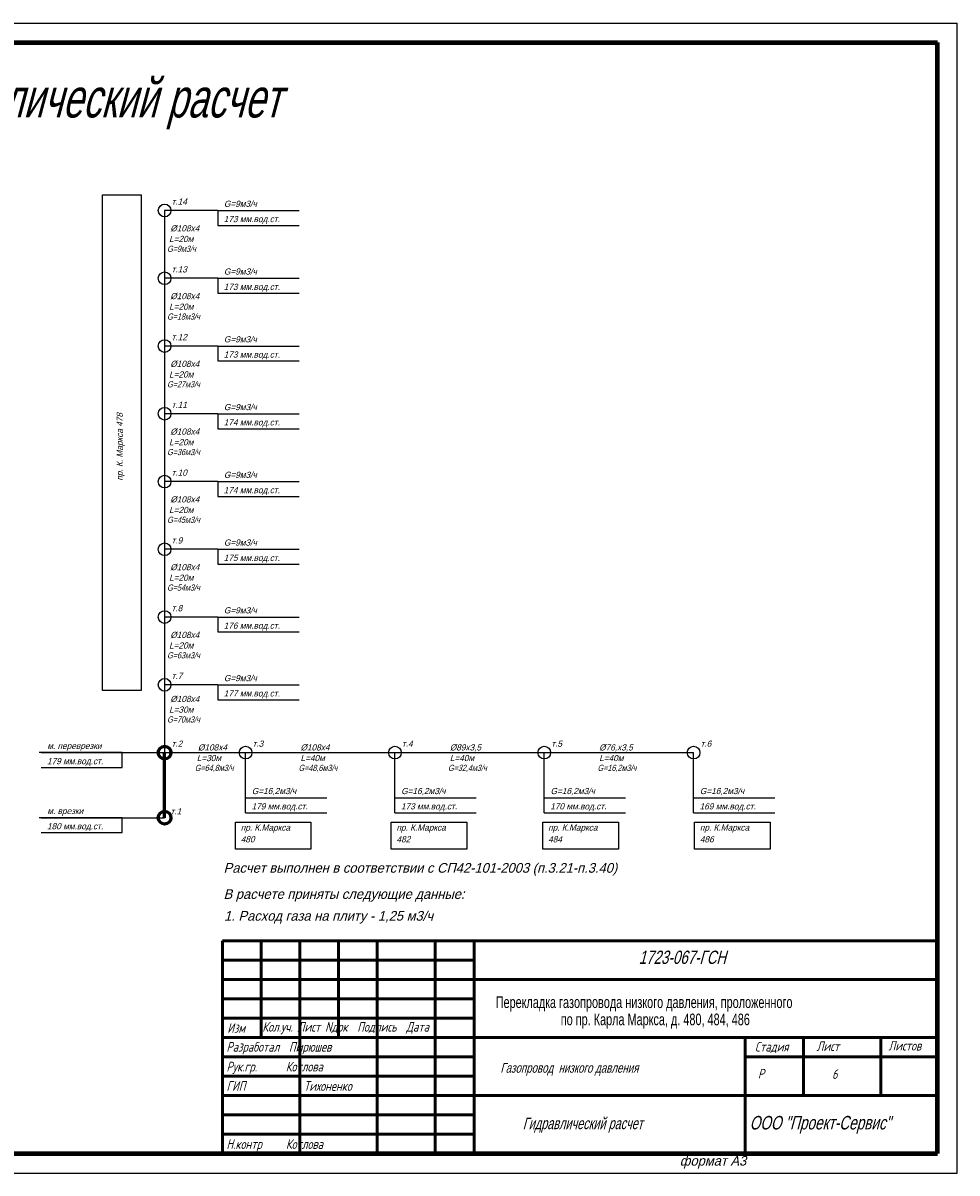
# Model space of a CAD drawing. Extents: x 471 to 2200, y -626 to -216.
# Tile 10 of 11: x 1352 to 1593, y -544 to -247. Entities that reach past the tile are written whole.
import ezdxf

# ---------------------------------------------------------------- set-up
doc = ezdxf.new("R2010")
doc.units = 0
doc.header["$MEASUREMENT"] = 0
for name, color, linetype in [('G', 5, 'Continuous'), ('VPORTS', 7, 'Continuous'), ('Геометрия', 7, 'Continuous')]:
    doc.layers.add(name, color=color, linetype=linetype)
doc.styles.add('style2', font='romans.shx', dxfattribs={"width": 0.8, "height": 3})

msp = doc.modelspace()

# ---------------------------------------------------------------- linework, layer by layer
at = {"color": 5}
for p, q in [((1172.94, -247.15), (1592.94, -247.15)), ((1172.94, -544.15), (1592.94, -544.15))]:
    msp.add_line(p, q, dxfattribs=at)
at = {"lineweight": 80}
for p, q in [((1192.94, -252.15), (1587.94, -252.15)), ((1587.94, -539.15), (1587.94, -252.15)), ((1192.94, -539.15), (1587.94, -539.15))]:
    msp.add_line(p, q, dxfattribs=at)
at = {"lineweight": 50}
for p, q in [((1403.19, -484.15), (1587.94, -484.15)), ((1403.19, -539.15), (1403.19, -484.15)), ((1413.19, -509.15), (1413.19, -484.15)), ((1423.19, -539.15), (1423.19, -484.15)), ((1433.19, -509.15), (1433.19, -484.15)), ((1443.19, -539.15), (1443.19, -484.15)), ((1458.19, -539.15), (1458.19, -484.15)), ((1468.19, -539.15), (1468.19, -484.15)), ((1403.19, -489.15), (1468.19, -489.15)), ((1403.19, -494.15), (1587.94, -494.15)), ((1403.19, -499.15), (1468.19, -499.15)), ((1403.19, -504.15), (1468.19, -504.15)), ((1403.19, -509.15), (1587.94, -509.15)), ((1538.19, -509.15), (1538.19, -539.15)), ((1553.25, -509.15), (1553.25, -524.1)), ((1573.25, -509.05), (1573.25, -524.1)), ((1403.19, -514.15), (1468.19, -514.15)), ((1538.19, -514.15), (1587.94, -514.15)), ((1403.19, -519.15), (1468.19, -519.15)), ((1403.19, -524.15), (1587.94, -524.15)), ((1403.19, -529.15), (1468.19, -529.15)), ((1403.19, -534.15), (1468.19, -534.15))]:
    msp.add_line(p, q, dxfattribs=at)
at = {"layer": 'G', "linetype": 'Continuous'}
for p, q in [((1401.99, -295.57), (1388.27, -295.57)), ((1401.99, -295.57), (1401.99, -299.42)), ((1401.99, -313.07), (1388.27, -313.07)), ((1401.99, -313.07), (1401.99, -316.92)), ((1401.99, -330.57), (1388.27, -330.57)), ((1401.99, -330.57), (1401.99, -334.42)), ((1401.99, -348.07), (1388.27, -348.07)), ((1401.99, -348.07), (1401.99, -351.92)), ((1401.99, -365.57), (1388.27, -365.57)), ((1401.99, -365.57), (1401.99, -369.42)), ((1401.99, -383.07), (1388.27, -383.07)), ((1401.99, -383.07), (1401.99, -386.92)), ((1401.99, -400.57), (1388.27, -400.57)), ((1401.99, -400.57), (1401.99, -404.42)), ((1401.99, -418.07), (1388.27, -418.07)), ((1401.99, -418.07), (1401.99, -421.92)), ((1377.35, -435.57), (1355.89, -435.57)), ((1377.35, -439.41), (1377.35, -435.57)), ((1377.35, -435.57), (1388.27, -435.57)), ((1377.35, -452.38), (1355.89, -452.38)), ((1377.35, -456.23), (1377.35, -452.38)), ((1377.35, -452.38), (1388.27, -452.38))]:
    msp.add_line(p, q, dxfattribs=at)
at = {"layer": 'G', "linetype": 'Continuous', "lineweight": 60}
msp.add_line((1388.27, -452.38), (1388.27, -435.57), dxfattribs=at)
at = {"layer": 'G', "linetype": 'Continuous'}
for points in [[(1372.19, -291.55), (1382.23, -291.55), (1382.23, -419.55), (1372.19, -419.55)], [(1406.54, -453.56), (1426.08, -453.56), (1426.08, -460.55), (1406.54, -460.55)], [(1446.77, -453.56), (1466.31, -453.56), (1466.31, -460.55), (1446.77, -460.55)], [(1485.95, -453.56), (1505.49, -453.56), (1505.49, -460.55), (1485.95, -460.55)], [(1525.13, -453.56), (1544.67, -453.56), (1544.67, -460.55), (1525.13, -460.55)]]:
    msp.add_lwpolyline(points, close=True, dxfattribs=at)
at = {"layer": 'Геометрия', "color": 5}
msp.add_line((1592.94, -544.15), (1592.94, -247.15), dxfattribs=at)
at = {"layer": 'Геометрия', "color": 5, "ltscale": 1.5}
for p, q in [((1388.27, -295.57), (1388.27, -435.57)), ((1401.99, -295.57), (1422.99, -295.57)), ((1401.99, -299.42), (1422.99, -299.42)), ((1401.99, -313.07), (1422.99, -313.07)), ((1401.99, -316.92), (1422.99, -316.92)), ((1401.99, -330.57), (1422.99, -330.57)), ((1401.99, -334.42), (1422.99, -334.42)), ((1401.99, -348.07), (1422.99, -348.07)), ((1401.99, -351.92), (1422.99, -351.92)), ((1401.99, -365.57), (1422.99, -365.57)), ((1401.99, -369.42), (1422.99, -369.42)), ((1401.99, -383.07), (1422.99, -383.07)), ((1401.99, -386.92), (1422.99, -386.92)), ((1401.99, -400.57), (1422.99, -400.57)), ((1401.99, -404.42), (1422.99, -404.42)), ((1401.99, -418.07), (1422.99, -418.07)), ((1401.99, -421.92), (1422.99, -421.92)), ((1356.35, -435.57), (1377.35, -435.57)), ((1388.27, -435.57), (1524.91, -435.57)), ((1409.18, -451.09), (1409.18, -435.57)), ((1447.76, -451.09), (1447.76, -435.57)), ((1486.33, -451.09), (1486.33, -435.57)), ((1524.91, -451.09), (1524.91, -435.57)), ((1356.35, -439.41), (1377.35, -439.41)), ((1409.18, -447.24), (1430.18, -447.24)), ((1447.76, -447.24), (1468.76, -447.24)), ((1486.33, -447.24), (1507.33, -447.24)), ((1524.91, -447.24), (1545.91, -447.24)), ((1409.18, -451.09), (1430.18, -451.09)), ((1447.76, -451.09), (1468.76, -451.09)), ((1486.33, -451.09), (1507.33, -451.09)), ((1524.91, -451.09), (1545.91, -451.09)), ((1356.35, -452.38), (1377.35, -452.38)), ((1356.35, -456.23), (1377.35, -456.23))]:
    msp.add_line(p, q, dxfattribs=at)
at = {"layer": 'Геометрия', "color": 5, "lineweight": 60, "ltscale": 1.5}
msp.add_line((1388.27, -435.57), (1388.27, -435.57), dxfattribs=at)
at = {"layer": 'Геометрия', "color": 5, "ltscale": 1.5}
for centre in [(1388.27, -295.57), (1388.27, -313.07), (1388.27, -330.57), (1388.27, -348.07), (1388.27, -365.57), (1388.27, -383.07), (1388.27, -400.57), (1388.27, -418.07), (1409.18, -435.57), (1447.76, -435.57), (1486.33, -435.57), (1524.91, -435.57)]:
    msp.add_circle(centre, 1.64, dxfattribs=at)
at = {"layer": 'Геометрия', "color": 5, "lineweight": 60, "ltscale": 1.5}
for centre in [(1388.27, -435.57), (1388.27, -452.38)]:
    msp.add_circle(centre, 1.64, dxfattribs=at)

# ---------------------------------------------------------------- texts
at = {"oblique": 15, "width": 0.7}
for height, p in [(10, (1315.14, -271.55)), (3, (1480.79, -532.83))]:
    msp.add_text('Гидравлический расчет', height=height, dxfattribs=at).set_placement(p)
at = {"color": 7, "linetype": 'Continuous', "width": 0.7}
for s, p in [('Перекладка газопровода низкого давления, проложенного', (1473.8, -501.54)), (' по пр. Карла Маркса, д. 480, 484, 486', (1489.82, -505.98))]:
    msp.add_text(s, height=3, dxfattribs=at).set_placement(p)
at = {"lineweight": 35, "style": 'style2', "oblique": 15, "width": 0.75}
for s, p in [('Изм', (1404.46, -507.95)), ('Кол.уч. Лист Nдок  Подпись  Дата', (1413.52, -507.64))]:
    msp.add_text(s, height=2.5, dxfattribs=at).set_placement(p)
at = {"lineweight": 30, "style": 'style2', "oblique": 15, "width": 0.75}
for s, p in [('Разработал  Пирюшев', (1404.25, -512.81)), ('Рук.гр.      Котлова', (1404.25, -517.93)), ('ГИП', (1404.25, -522.93)), ('Тихоненко', (1424.25, -522.93)), ('Н.контр     Котлова', (1404.25, -537.93))]:
    msp.add_text(s, height=2.5, dxfattribs=at).set_placement(p)
at = {"lineweight": 50, "style": 'style2', "oblique": 15, "width": 0.75}
for s, p in [('Стадия', (1540.76, -512.78)), ('Лист', (1556.66, -512.65)), ('Листов', (1575.21, -512.52)), ('Р', (1541.52, -519.75)), ('6', (1560.67, -519.85))]:
    msp.add_text(s, height=2.5, dxfattribs=at).set_placement(p)
at = {"lineweight": 40, "ltscale": 0.5, "oblique": 15, "width": 0.75}
msp.add_text('Газопровод  низкого давления', height=2.5, dxfattribs=at).set_placement((1475, -518.25))
at = {"lineweight": 50, "oblique": 15, "width": 0.75}
msp.add_text('ООО "Проект-Сервис"', height=3.5, dxfattribs=at).set_placement((1539.38, -532.91))
at = {"layer": 'G', "color": 1, "lineweight": 30, "ltscale": 0.5, "oblique": 15, "width": 0.75}
msp.add_text('1723-067-ГСН', height=3.43, dxfattribs=at).set_placement((1510.73, -490.15))
at = {"layer": 'VPORTS', "color": 5, "oblique": 15}
for s, p in [('т.14', (1390.08, -294.07)), ('G=9м3/ч', (1403.6, -294.63)), ('173 мм.вод.ст.', (1403.54, -298.58)), ('%%C108х4', (1389.74, -300.97)), ('L=20м', (1389.42, -303.72)), ('т.13', (1390.08, -311.57)), ('G=9м3/ч', (1403.6, -312.13)), ('173 мм.вод.ст.', (1403.54, -316.08)), ('%%C108х4', (1389.74, -318.47)), ('L=20м', (1389.42, -321.22)), ('т.12', (1390.08, -329.07)), ('G=9м3/ч', (1403.6, -329.63)), ('173 мм.вод.ст.', (1403.54, -333.58)), ('%%C108х4', (1389.74, -335.97)), ('L=20м', (1389.42, -338.71)), ('т.11', (1390.08, -346.57)), ('G=9м3/ч', (1403.6, -347.13)), ('174 мм.вод.ст.', (1403.54, -351.08)), ('%%C108х4', (1389.74, -353.47)), ('L=20м', (1389.42, -356.21)), ('т.10', (1390.08, -364.07)), ('G=9м3/ч', (1403.6, -364.63)), ('174 мм.вод.ст.', (1403.54, -368.58)), ('%%C108х4', (1389.74, -370.97)), ('L=20м', (1389.42, -373.71)), ('т.9', (1390.08, -381.57)), ('G=9м3/ч', (1403.6, -382.13)), ('175 мм.вод.ст.', (1403.54, -386.08)), ('%%C108х4', (1389.74, -388.47)), ('L=20м', (1389.42, -391.21)), ('т.8', (1390.08, -399.07)), ('G=9м3/ч', (1403.6, -399.63)), ('176 мм.вод.ст.', (1403.54, -403.58)), ('%%C108х4', (1389.74, -405.97)), ('L=20м', (1389.42, -408.71)), ('т.7', (1390.08, -416.57)), ('G=9м3/ч', (1403.6, -417.13)), ('%%C108х4', (1389.74, -422.52)), ('177 мм.вод.ст.', (1403.54, -421.08)), ('L=30м', (1389.42, -425.27)), ('м. переврезки', (1357.96, -434.63)), ('%%C108х4', (1396.89, -435.03)), ('т.3', (1411, -434.07)), ('%%C108х4', (1423.36, -435.03)), ('т.4', (1449.57, -434.07)), ('%%C89х3,5', (1461.93, -435.03)), ('т.5', (1488.15, -434.07)), ('%%C76,х3,5', (1500.51, -435.03)), ('т.6', (1526.72, -434.07)), ('L=30м', (1396.57, -437.78)), ('L=40м', (1423.36, -437.78)), ('L=40м', (1461.93, -437.78)), ('L=40м', (1500.51, -437.78)), ('179 мм.вод.ст.', (1357.9, -438.58)), ('G=16,2м3/ч', (1410.8, -446.3)), ('G=16,2м3/ч', (1449.37, -446.3)), ('G=16,2м3/ч', (1487.95, -446.3)), ('G=16,2м3/ч', (1526.52, -446.3)), ('м. врезки', (1357.96, -451.44)), ('179 мм.вод.ст.', (1410.73, -450.25)), ('173 мм.вод.ст.', (1449.31, -450.25)), ('170 мм.вод.ст.', (1487.88, -450.25)), ('169 мм.вод.ст.', (1526.46, -450.25)), ('180 мм.вод.ст.', (1357.9, -455.39)), ('пр. К.Маркса', (1407.94, -455.73)), ('пр. К.Маркса', (1448.16, -455.73)), ('пр. К.Маркса', (1487.34, -455.73)), ('пр. К.Маркса', (1526.53, -455.73)), ('480', (1407.94, -458.76)), ('482', (1448.16, -458.76)), ('484', (1487.34, -458.76)), ('486', (1526.53, -458.76))]:
    msp.add_text(s, height=1.6, dxfattribs=at).set_placement(p)
at = {"layer": 'VPORTS', "color": 5, "oblique": 15, "width": 0.7}
for s, p in [('G=9м3/ч', (1388.92, -306.26)), ('G=18м3/ч', (1388.92, -323.76)), ('G=27м3/ч', (1388.92, -341.25)), ('G=36м3/ч', (1388.92, -358.75)), ('G=45м3/ч', (1388.92, -376.25)), ('G=54м3/ч', (1388.92, -393.75)), ('G=63м3/ч', (1388.92, -411.25)), ('G=70м3/ч', (1388.92, -427.81)), ('G=64,8м3/ч', (1396.07, -440.32)), ('G=48,6м3/ч', (1422.86, -440.32)), ('G=32,4м3/ч', (1461.47, -440.32)), ('G=16,2м3/ч', (1500.1, -440.32))]:
    msp.add_text(s, height=1.6, dxfattribs=at).set_placement(p)
at = {"layer": 'VPORTS', "color": 5, "oblique": 15}
msp.add_text('пр. К. Маркса 478', height=1.6, rotation=90, dxfattribs=at).set_placement((1377.47, -365.35))
at = {"layer": 'VPORTS', "color": 5, "lineweight": 60, "oblique": 15}
for s, p in [('т.2', (1390.08, -434.07)), ('т.1', (1389.81, -451.55))]:
    msp.add_text(s, height=1.6, dxfattribs=at).set_placement(p)
at = {"layer": 'Геометрия', "color": 5, "ltscale": 1.5, "oblique": 15}
for s, p in [('Расчет выполнен в соответствии с СП42-101-2003 (п.3.21-п.3.40)', (1403.5, -466.6)), ('В расчете приняты следующие данные:', (1403.5, -473.36)), ('1. Расход газа на плиту - 1,25 м3/ч ', (1403.62, -478.99))]:
    msp.add_text(s, height=2.5, dxfattribs=at).set_placement(p)
at = {"layer": 'Геометрия', "color": 5, "oblique": 15}
msp.add_text('формат А3', height=2.5, dxfattribs=at).set_placement((1521.32, -542.25))

doc.saveas('drawing.dxf')
